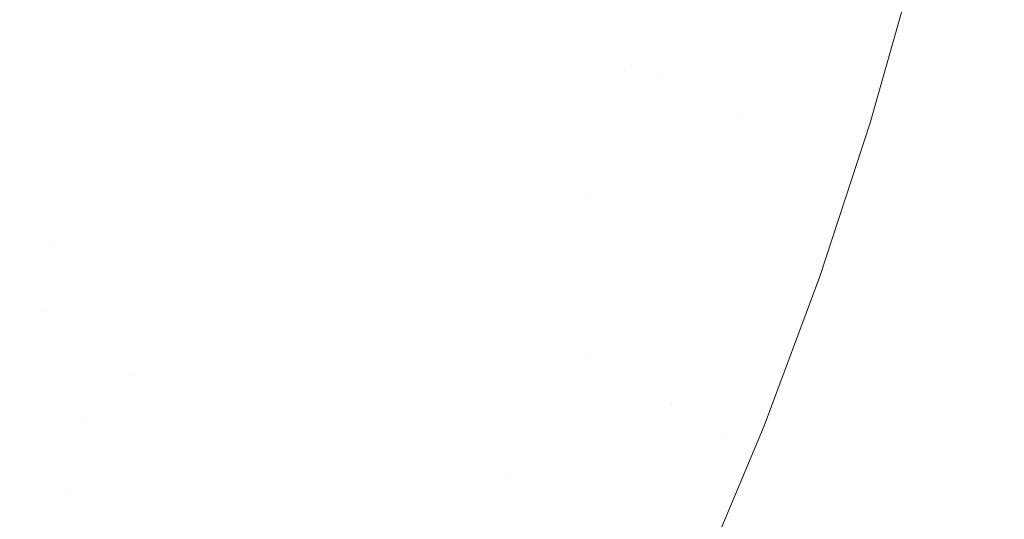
# Model space of a CAD drawing. Header units: centimetres. Extents: x -21.6 to 22.7, y 4.2 to 6.
# Tile 217 of 256: x 7.8314 to 7.9152, y 4.563 to 4.6055. Entities that reach past the tile are written whole.
import ezdxf

# ---------------------------------------------------------------- set-up
doc = ezdxf.new("R2010")
doc.units = ezdxf.units.CM
doc.header["$LTSCALE"] = 2.54
doc.layers.add('Lucido design-1', color=7, linetype='Continuous')

# ---------------------------------------------------------------- blocks, each defined once
blk = doc.blocks.new('Gruppo-3-1')
at = {"color": 7, "linetype": 'Continuous', "lineweight": 9}
blk.add_3dface([(-21.503423, 5.900212, -2276.22217), (-21.503423, 4.300212, -2276.22217), (22.630348, 4.300212, -2276.22217), (22.630348, 5.900212, -2276.22217)], dxfattribs=at)
for points, invisible_edges in [([(22.630348, 5.900212, -2277.02217), (22.630348, 4.300212, -2277.02217), (7.686575, 4.400896, -2277.02217), (7.695257, 4.401786, -2277.02217)], 10), ([(22.630348, 5.900212, -2277.02217), (7.695257, 4.401786, -2277.02217), (7.700788, 4.402588, -2277.02217)], 9), ([(7.700788, 4.402588, -2277.02217), (7.70392, 4.403043, -2277.02217), (22.630348, 5.900212, -2277.02217)], 10), ([(22.630348, 5.900212, -2277.02217), (7.70392, 4.403043, -2277.02217), (7.712563, 4.404668, -2277.02217)], 9), ([(22.630348, 5.900212, -2277.02217), (7.712563, 4.404668, -2277.02217), (7.721183, 4.406664, -2277.02217)], 9), ([(22.630348, 5.900212, -2277.02217), (7.721183, 4.406664, -2277.02217), (7.729779, 4.409037, -2277.02217)], 9), ([(22.630348, 5.900212, -2277.02217), (7.729779, 4.409037, -2277.02217), (7.738348, 4.411789, -2277.02217)], 9), ([(22.630348, 5.900212, -2277.02217), (7.738348, 4.411789, -2277.02217), (7.746887, 4.414929, -2277.02217)], 9), ([(22.630348, 5.900212, -2277.02217), (7.746887, 4.414929, -2277.02217), (7.755389, 4.418463, -2277.02217)], 9), ([(22.630348, 5.900212, -2277.02217), (7.755389, 4.418463, -2277.02217), (7.760056, 4.420633, -2277.02217)], 9), ([(7.760056, 4.420633, -2277.02217), (7.763851, 4.422398, -2277.02217), (22.630348, 5.900212, -2277.02217)], 10), ([(22.630348, 5.900212, -2277.02217), (7.763851, 4.422398, -2277.02217), (7.772266, 4.426742, -2277.02217)], 9), ([(22.630348, 5.900212, -2277.02217), (7.772266, 4.426742, -2277.02217), (7.780626, 4.431505, -2277.02217)], 9), ([(22.630348, 5.900212, -2277.02217), (7.780626, 4.431505, -2277.02217), (7.788922, 4.436696, -2277.02217)], 9), ([(22.630348, 5.900212, -2277.02217), (7.788922, 4.436696, -2277.02217), (7.797144, 4.442325, -2277.02217)], 9), ([(22.630348, 5.900212, -2277.02217), (7.797144, 4.442325, -2277.02217), (7.80528, 4.4484, -2277.02217)], 9), ([(22.630348, 5.900212, -2277.02217), (7.80528, 4.4484, -2277.02217), (7.811701, 4.453619, -2277.02217)], 9), ([(7.811701, 4.453619, -2277.02217), (7.813317, 4.454932, -2277.02217), (22.630348, 5.900212, -2277.02217)], 10), ([(22.630348, 5.900212, -2277.02217), (7.813317, 4.454932, -2277.02217), (7.821238, 4.46193, -2277.02217)], 9), ([(22.630348, 5.900212, -2277.02217), (7.821238, 4.46193, -2277.02217), (7.829029, 4.4694, -2277.02217)], 9), ([(22.630348, 5.900212, -2277.02217), (7.829029, 4.4694, -2277.02217), (7.836668, 4.477352, -2277.02217)], 9), ([(7.836668, 4.477352, -2277.02217), (7.844137, 4.485791, -2277.02217), (22.630348, 5.900212, -2277.02217)], 10), ([(7.844137, 4.485791, -2277.02217), (7.851492, 4.494823, -2277.02217), (22.630348, 5.900212, -2277.02217)], 10), ([(22.630348, 5.900212, -2277.02217), (7.851492, 4.494823, -2277.02217), (7.852842, 4.496628, -2277.02217)], 9), ([(7.852842, 4.496628, -2277.02217), (7.858546, 4.504251, -2277.02217), (22.630348, 5.900212, -2277.02217)], 10), ([(22.630348, 5.900212, -2277.02217), (7.858546, 4.504251, -2277.02217), (7.865358, 4.514173, -2277.02217)], 9), ([(22.630348, 5.900212, -2277.02217), (7.865358, 4.514173, -2277.02217), (7.869171, 4.520244, -2277.02217)], 9), ([(7.869171, 4.520244, -2277.02217), (7.871898, 4.524585, -2277.02217), (22.630348, 5.900212, -2277.02217)], 10), ([(22.630348, 5.900212, -2277.02217), (7.871898, 4.524585, -2277.02217), (7.878138, 4.535481, -2277.02217)], 9), ([(22.630348, 5.900212, -2277.02217), (7.878138, 4.535481, -2277.02217), (7.884048, 4.546849, -2277.02217)], 9), ([(22.630348, 5.900212, -2277.02217), (7.884048, 4.546849, -2277.02217), (7.889597, 4.558677, -2277.02217)], 9), ([(22.630348, 5.900212, -2277.02217), (7.889597, 4.558677, -2277.02217), (7.894756, 4.570944, -2277.02217)], 9), ([(7.894756, 4.570944, -2277.02217), (7.899493, 4.583628, -2277.02217), (22.630348, 5.900212, -2277.02217)], 10), ([(22.630348, 5.900212, -2277.02217), (7.899493, 4.583628, -2277.02217), (7.903779, 4.596702, -2277.02217)], 9), ([(22.630348, 5.900212, -2277.02217), (7.903779, 4.596702, -2277.02217), (7.907585, 4.610131, -2277.02217)], 9), ([(7.884359, 4.613381, -2277.018292), (7.889477, 4.623104, -2277.019093), (7.883454, 4.601599, -2277.019093)], 11), ([(7.883454, 4.601599, -2277.019093), (7.889477, 4.623104, -2277.019093), (7.89187, 4.622265, -2277.019806), (7.885781, 4.600526, -2277.019806)], 15), ([(7.885781, 4.600526, -2277.019806), (7.89187, 4.622265, -2277.019806), (7.894287, 4.621416, -2277.020427), (7.888133, 4.599441, -2277.020427)], 15), ([(7.888133, 4.599441, -2277.020427), (7.894287, 4.621416, -2277.020427), (7.896726, 4.62056, -2277.020957), (7.890505, 4.598346, -2277.020957)], 15), ([(7.890505, 4.598346, -2277.020957), (7.896726, 4.62056, -2277.020957), (7.899182, 4.619698, -2277.021392), (7.892894, 4.597244, -2277.021392)], 15), ([(7.892894, 4.597244, -2277.021392), (7.899182, 4.619698, -2277.021392), (7.901653, 4.618831, -2277.021731)], 11), ([(7.892894, 4.597244, -2277.021392), (7.901653, 4.618831, -2277.021731), (7.886888, 4.57285, -2277.021731)], 11), ([(7.901653, 4.618831, -2277.021731), (7.904135, 4.61796, -2277.021975), (7.889212, 4.571487, -2277.021975), (7.886888, 4.57285, -2277.021731)], 15), ([(7.891543, 4.57012, -2277.022121), (7.889212, 4.571487, -2277.021975), (7.904135, 4.61796, -2277.021975), (7.906625, 4.617087, -2277.022121)], 15), ([(7.891543, 4.57012, -2277.022121), (7.906625, 4.617087, -2277.022121), (7.903779, 4.596702, -2277.02217), (7.899493, 4.583628, -2277.02217)], 11), ([(7.906625, 4.617087, -2277.022121), (7.907585, 4.610131, -2277.02217), (7.903779, 4.596702, -2277.02217)], 9), ([(7.879783, 4.615233, -2277.016431), (7.876646, 4.604741, -2277.016431), (7.874444, 4.605757, -2277.015378), (7.877547, 4.616137, -2277.015378)], 15), ([(7.853159, 4.615579, -2276.999294), (7.854843, 4.614802, -2277.001035), (7.851615, 4.605294, -2277.001035), (7.849961, 4.606158, -2276.999294)], 15), ([(7.882054, 4.614314, -2277.017404), (7.878883, 4.603709, -2277.017404), (7.876646, 4.604741, -2277.016431), (7.879783, 4.615233, -2277.016431)], 15), ([(7.834299, 4.614332, -2276.976126), (7.835314, 4.613802, -2276.978149), (7.83197, 4.605062, -2276.978149), (7.830975, 4.605646, -2276.976126)], 15), ([(7.853322, 4.604403, -2277.00273), (7.851615, 4.605294, -2277.001035), (7.854843, 4.614802, -2277.001035), (7.85658, 4.614, -2277.00273)], 15), ([(7.85658, 4.614, -2277.00273), (7.85837, 4.613174, -2277.004376), (7.855081, 4.603486, -2277.004376), (7.853322, 4.604403, -2277.00273)], 15), ([(7.884359, 4.613381, -2277.018292), (7.881154, 4.602661, -2277.018292), (7.878883, 4.603709, -2277.017404), (7.882054, 4.614314, -2277.017404)], 15), ([(7.833014, 4.60445, -2276.980164), (7.83197, 4.605062, -2276.978149), (7.835314, 4.613802, -2276.978149), (7.836379, 4.613246, -2276.980164)], 15), ([(7.836379, 4.613246, -2276.980164), (7.837497, 4.612663, -2276.98217), (7.834109, 4.603808, -2276.98217), (7.833014, 4.60445, -2276.980164)], 15), ([(7.856891, 4.602541, -2277.005971), (7.855081, 4.603486, -2277.004376), (7.85837, 4.613174, -2277.004376), (7.860212, 4.612324, -2277.005971)], 15), ([(7.883454, 4.601599, -2277.019093), (7.881154, 4.602661, -2277.018292), (7.884359, 4.613381, -2277.018292)], 11), ([(7.835255, 4.603135, -2276.984163), (7.834109, 4.603808, -2276.98217), (7.837497, 4.612663, -2276.98217), (7.838667, 4.612052, -2276.984163)], 15), ([(7.860212, 4.612324, -2277.005971), (7.862105, 4.611451, -2277.007509), (7.85875, 4.60157, -2277.007509), (7.856891, 4.602541, -2277.005971)], 15), ([(7.838667, 4.612052, -2276.984163), (7.83989, 4.611414, -2276.986141), (7.836454, 4.602432, -2276.986141), (7.835255, 4.603135, -2276.984163)], 15), ([(7.837704, 4.601699, -2276.988101), (7.836454, 4.602432, -2276.986141), (7.83989, 4.611414, -2276.986141), (7.841167, 4.610747, -2276.988101)], 15), ([(7.841167, 4.610747, -2276.988101), (7.842497, 4.610053, -2276.990039), (7.839008, 4.600934, -2276.990039), (7.837704, 4.601699, -2276.988101)], 15), ([(7.860659, 4.600574, -2277.008989), (7.85875, 4.60157, -2277.007509), (7.862105, 4.611451, -2277.007509), (7.864047, 4.610555, -2277.008989)], 15), ([(7.840364, 4.600138, -2276.991952), (7.839008, 4.600934, -2276.990039), (7.842497, 4.610053, -2276.990039), (7.843882, 4.60933, -2276.991952)], 15), ([(7.864047, 4.610555, -2277.008989), (7.866037, 4.609636, -2277.010405), (7.862615, 4.599554, -2277.010405), (7.860659, 4.600574, -2277.008989)], 15), ([(7.843882, 4.60933, -2276.991952), (7.84532, 4.60858, -2276.993838), (7.841774, 4.599312, -2276.993838), (7.840364, 4.600138, -2276.991952)], 15), ([(7.862615, 4.599554, -2277.010405), (7.866037, 4.609636, -2277.010405), (7.868074, 4.608696, -2277.011756), (7.864616, 4.598509, -2277.011756)], 15), ([(7.843237, 4.598454, -2276.995693), (7.841774, 4.599312, -2276.993838), (7.84532, 4.60858, -2276.993838), (7.846813, 4.6078, -2276.995693)], 15), ([(7.864616, 4.598509, -2277.011756), (7.868074, 4.608696, -2277.011756), (7.870156, 4.607736, -2277.013037), (7.866661, 4.597442, -2277.013037)], 15), ([(7.846813, 4.6078, -2276.995693), (7.84836, 4.606993, -2276.997512), (7.844753, 4.597565, -2276.997512), (7.843237, 4.598454, -2276.995693)], 15), ([(7.866661, 4.597442, -2277.013037), (7.870156, 4.607736, -2277.013037), (7.872279, 4.606756, -2277.014245), (7.868748, 4.596353, -2277.014245)], 15), ([(7.846321, 4.596645, -2276.999294), (7.844753, 4.597565, -2276.997512), (7.84836, 4.606993, -2276.997512), (7.849961, 4.606158, -2276.999294)], 15), ([(7.868748, 4.596353, -2277.014245), (7.872279, 4.606756, -2277.014245), (7.874444, 4.605757, -2277.015378), (7.870874, 4.595243, -2277.015378)], 15), ([(7.830975, 4.605646, -2276.976126), (7.83197, 4.605062, -2276.978149), (7.828198, 4.596269, -2276.978149), (7.827227, 4.596906, -2276.976126)], 15), ([(7.849961, 4.606158, -2276.999294), (7.851615, 4.605294, -2277.001035), (7.847942, 4.595694, -2277.001035), (7.846321, 4.596645, -2276.999294)], 15), ([(7.870874, 4.595243, -2277.015378), (7.874444, 4.605757, -2277.015378), (7.876646, 4.604741, -2277.016431), (7.873038, 4.594113, -2277.016431)], 15), ([(7.829218, 4.5956, -2276.980164), (7.828198, 4.596269, -2276.978149), (7.83197, 4.605062, -2276.978149), (7.833014, 4.60445, -2276.980164)], 15), ([(7.849614, 4.594713, -2277.00273), (7.847942, 4.595694, -2277.001035), (7.851615, 4.605294, -2277.001035), (7.853322, 4.604403, -2277.00273)], 15), ([(7.833014, 4.60445, -2276.980164), (7.834109, 4.603808, -2276.98217), (7.830288, 4.594898, -2276.98217), (7.829218, 4.5956, -2276.980164)], 15), ([(7.853322, 4.604403, -2277.00273), (7.855081, 4.603486, -2277.004376), (7.851337, 4.593702, -2277.004376), (7.849614, 4.594713, -2277.00273)], 15), ([(7.873038, 4.594113, -2277.016431), (7.876646, 4.604741, -2277.016431), (7.878883, 4.603709, -2277.017404), (7.875237, 4.592966, -2277.017404)], 15), ([(7.831407, 4.594163, -2276.984163), (7.830288, 4.594898, -2276.98217), (7.834109, 4.603808, -2276.98217), (7.835255, 4.603135, -2276.984163)], 15), ([(7.835255, 4.603135, -2276.984163), (7.836454, 4.602432, -2276.986141), (7.832578, 4.593396, -2276.986141), (7.831407, 4.594163, -2276.984163)], 15), ([(7.853111, 4.592662, -2277.005971), (7.851337, 4.593702, -2277.004376), (7.855081, 4.603486, -2277.004376), (7.856891, 4.602541, -2277.005971)], 15), ([(7.875237, 4.592966, -2277.017404), (7.878883, 4.603709, -2277.017404), (7.881154, 4.602661, -2277.018292), (7.877468, 4.591802, -2277.018292)], 15), ([(7.8338, 4.592594, -2276.988101), (7.832578, 4.593396, -2276.986141), (7.836454, 4.602432, -2276.986141), (7.837704, 4.601699, -2276.988101)], 15), ([(7.856891, 4.602541, -2277.005971), (7.85875, 4.60157, -2277.007509), (7.854933, 4.591593, -2277.007509), (7.853111, 4.592662, -2277.005971)], 15), ([(7.877468, 4.591802, -2277.018292), (7.881154, 4.602661, -2277.018292), (7.883454, 4.601599, -2277.019093), (7.879728, 4.590622, -2277.019093)], 15), ([(7.837704, 4.601699, -2276.988101), (7.839008, 4.600934, -2276.990039), (7.835073, 4.591759, -2276.990039), (7.8338, 4.592594, -2276.988101)], 15), ([(7.856803, 4.590497, -2277.008989), (7.854933, 4.591593, -2277.007509), (7.85875, 4.60157, -2277.007509), (7.860659, 4.600574, -2277.008989)], 15), ([(7.879728, 4.590622, -2277.019093), (7.883454, 4.601599, -2277.019093), (7.885781, 4.600526, -2277.019806)], 11), ([(7.836398, 4.59089, -2276.991952), (7.835073, 4.591759, -2276.990039), (7.839008, 4.600934, -2276.990039), (7.840364, 4.600138, -2276.991952)], 15), ([(7.860659, 4.600574, -2277.008989), (7.862615, 4.599554, -2277.010405), (7.858719, 4.589373, -2277.010405), (7.856803, 4.590497, -2277.008989)], 15), ([(7.840364, 4.600138, -2276.991952), (7.841774, 4.599312, -2276.993838), (7.837775, 4.589987, -2276.993838), (7.836398, 4.59089, -2276.991952)], 15), ([(7.879728, 4.590622, -2277.019093), (7.885781, 4.600526, -2277.019806), (7.877727, 4.578224, -2277.019806)], 11), ([(7.888133, 4.599441, -2277.020427), (7.879991, 4.576896, -2277.020427), (7.877727, 4.578224, -2277.019806), (7.885781, 4.600526, -2277.019806)], 15), ([(7.839203, 4.589049, -2276.995693), (7.837775, 4.589987, -2276.993838), (7.841774, 4.599312, -2276.993838), (7.843237, 4.598454, -2276.995693)], 15), ([(7.864616, 4.598509, -2277.011756), (7.86068, 4.588222, -2277.011756), (7.858719, 4.589373, -2277.010405), (7.862615, 4.599554, -2277.010405)], 15), ([(7.890505, 4.598346, -2277.020957), (7.882274, 4.575557, -2277.020957), (7.879991, 4.576896, -2277.020427), (7.888133, 4.599441, -2277.020427)], 15), ([(7.843237, 4.598454, -2276.995693), (7.844753, 4.597565, -2276.997512), (7.840684, 4.588078, -2276.997512), (7.839203, 4.589049, -2276.995693)], 15), ([(7.866661, 4.597442, -2277.013037), (7.862684, 4.587047, -2277.013037), (7.86068, 4.588222, -2277.011756), (7.864616, 4.598509, -2277.011756)], 15), ([(7.892894, 4.597244, -2277.021392), (7.884574, 4.574208, -2277.021392), (7.882274, 4.575557, -2277.020957), (7.890505, 4.598346, -2277.020957)], 15), ([(7.842216, 4.587073, -2276.999294), (7.840684, 4.588078, -2276.997512), (7.844753, 4.597565, -2276.997512), (7.846321, 4.596645, -2276.999294)], 15), ([(7.868748, 4.596353, -2277.014245), (7.864728, 4.585848, -2277.014245), (7.862684, 4.587047, -2277.013037), (7.866661, 4.597442, -2277.013037)], 15), ([(7.886888, 4.57285, -2277.021731), (7.884574, 4.574208, -2277.021392), (7.892894, 4.597244, -2277.021392)], 11), ([(7.846321, 4.596645, -2276.999294), (7.847942, 4.595694, -2277.001035), (7.843799, 4.586035, -2277.001035), (7.842216, 4.587073, -2276.999294)], 15), ([(7.845432, 4.584963, -2277.00273), (7.843799, 4.586035, -2277.001035), (7.847942, 4.595694, -2277.001035), (7.849614, 4.594713, -2277.00273)], 15), ([(7.870874, 4.595243, -2277.015378), (7.866812, 4.584626, -2277.015378), (7.864728, 4.585848, -2277.014245), (7.868748, 4.596353, -2277.014245)], 15), ([(7.828208, 4.590433, -2276.98217), (7.830288, 4.594898, -2276.98217), (7.831407, 4.594163, -2276.984163), (7.829313, 4.589668, -2276.984163)], 15), ([(7.849614, 4.594713, -2277.00273), (7.851337, 4.593702, -2277.004376), (7.847116, 4.583859, -2277.004376), (7.845432, 4.584963, -2277.00273)], 15), ([(7.873038, 4.594113, -2277.016431), (7.868932, 4.583382, -2277.016431), (7.866812, 4.584626, -2277.015378), (7.870874, 4.595243, -2277.015378)], 15), ([(7.829313, 4.589668, -2276.984163), (7.831407, 4.594163, -2276.984163), (7.832578, 4.593396, -2276.986141), (7.830469, 4.588867, -2276.986141)], 15), ([(7.875237, 4.592966, -2277.017404), (7.871086, 4.582119, -2277.017404), (7.868932, 4.583382, -2277.016431), (7.873038, 4.594113, -2277.016431)], 15), ([(7.830469, 4.588867, -2276.986141), (7.832578, 4.593396, -2276.986141), (7.8338, 4.592594, -2276.988101), (7.831675, 4.588032, -2276.988101)], 15), ([(7.848848, 4.582723, -2277.005971), (7.847116, 4.583859, -2277.004376), (7.851337, 4.593702, -2277.004376), (7.853111, 4.592662, -2277.005971)], 15), ([(7.831675, 4.588032, -2276.988101), (7.8338, 4.592594, -2276.988101), (7.835073, 4.591759, -2276.990039), (7.832931, 4.587161, -2276.990039)], 15), ([(7.853111, 4.592662, -2277.005971), (7.854933, 4.591593, -2277.007509), (7.850628, 4.581555, -2277.007509), (7.848848, 4.582723, -2277.005971)], 15), ([(7.877468, 4.591802, -2277.018292), (7.873272, 4.580837, -2277.018292), (7.871086, 4.582119, -2277.017404), (7.875237, 4.592966, -2277.017404)], 15), ([(7.832931, 4.587161, -2276.990039), (7.835073, 4.591759, -2276.990039), (7.836398, 4.59089, -2276.991952), (7.834239, 4.586255, -2276.991952)], 15), ([(7.852454, 4.580357, -2277.008989), (7.850628, 4.581555, -2277.007509), (7.854933, 4.591593, -2277.007509), (7.856803, 4.590497, -2277.008989)], 15), ([(7.879728, 4.590622, -2277.019093), (7.875487, 4.579538, -2277.019093), (7.873272, 4.580837, -2277.018292), (7.877468, 4.591802, -2277.018292)], 15), ([(7.834239, 4.586255, -2276.991952), (7.836398, 4.59089, -2276.991952), (7.837775, 4.589987, -2276.993838)], 11), ([(7.877727, 4.578224, -2277.019806), (7.875487, 4.579538, -2277.019093), (7.879728, 4.590622, -2277.019093)], 11), ([(7.834239, 4.586255, -2276.991952), (7.837775, 4.589987, -2276.993838), (7.8333, 4.580641, -2276.993838)], 11), ([(7.834691, 4.579624, -2276.995693), (7.8333, 4.580641, -2276.993838), (7.837775, 4.589987, -2276.993838), (7.839203, 4.589049, -2276.995693)], 15), ([(7.856803, 4.590497, -2277.008989), (7.858719, 4.589373, -2277.010405), (7.854326, 4.579129, -2277.010405), (7.852454, 4.580357, -2277.008989)], 15), ([(7.831675, 4.588032, -2276.988101), (7.829431, 4.58347, -2276.988101), (7.828242, 4.584339, -2276.986141), (7.830469, 4.588867, -2276.986141)], 15), ([(7.839203, 4.589049, -2276.995693), (7.840684, 4.588078, -2276.997512), (7.836132, 4.578571, -2276.997512), (7.834691, 4.579624, -2276.995693)], 15), ([(7.856241, 4.577873, -2277.011756), (7.854326, 4.579129, -2277.010405), (7.858719, 4.589373, -2277.010405), (7.86068, 4.588222, -2277.011756)], 15), ([(7.832931, 4.587161, -2276.990039), (7.83067, 4.582564, -2276.990039), (7.829431, 4.58347, -2276.988101), (7.831675, 4.588032, -2276.988101)], 15), ([(7.837623, 4.57748, -2276.999294), (7.836132, 4.578571, -2276.997512), (7.840684, 4.588078, -2276.997512), (7.842216, 4.587073, -2276.999294)], 15), ([(7.86068, 4.588222, -2277.011756), (7.862684, 4.587047, -2277.013037), (7.858198, 4.576589, -2277.013037), (7.856241, 4.577873, -2277.011756)], 15), ([(7.834239, 4.586255, -2276.991952), (7.83196, 4.581621, -2276.991952), (7.83067, 4.582564, -2276.990039), (7.832931, 4.587161, -2276.990039)], 15), ([(7.842216, 4.587073, -2276.999294), (7.843799, 4.586035, -2277.001035), (7.839164, 4.576354, -2277.001035), (7.837623, 4.57748, -2276.999294)], 15), ([(7.858198, 4.576589, -2277.013037), (7.862684, 4.587047, -2277.013037), (7.864728, 4.585848, -2277.014245), (7.860195, 4.575279, -2277.014245)], 15), ([(7.8333, 4.580641, -2276.993838), (7.83196, 4.581621, -2276.991952), (7.834239, 4.586255, -2276.991952)], 11), ([(7.840754, 4.575191, -2277.00273), (7.839164, 4.576354, -2277.001035), (7.843799, 4.586035, -2277.001035), (7.845432, 4.584963, -2277.00273)], 15), ([(7.860195, 4.575279, -2277.014245), (7.864728, 4.585848, -2277.014245), (7.866812, 4.584626, -2277.015378), (7.86223, 4.573943, -2277.015378)], 15), ([(7.845432, 4.584963, -2277.00273), (7.847116, 4.583859, -2277.004376), (7.842393, 4.573994, -2277.004376), (7.840754, 4.575191, -2277.00273)], 15), ([(7.844079, 4.572761, -2277.005971), (7.842393, 4.573994, -2277.004376), (7.847116, 4.583859, -2277.004376), (7.848848, 4.582723, -2277.005971)], 15), ([(7.86223, 4.573943, -2277.015378), (7.866812, 4.584626, -2277.015378), (7.868932, 4.583382, -2277.016431), (7.864301, 4.572585, -2277.016431)], 15), ([(7.864301, 4.572585, -2277.016431), (7.868932, 4.583382, -2277.016431), (7.871086, 4.582119, -2277.017404), (7.866405, 4.571205, -2277.017404)], 15), ([(7.899493, 4.583628, -2277.02217), (7.894756, 4.570944, -2277.02217), (7.891543, 4.57012, -2277.022121)], 10), ([(7.828288, 4.577971, -2276.990039), (7.83067, 4.582564, -2276.990039), (7.83196, 4.581621, -2276.991952), (7.829559, 4.576991, -2276.991952)], 15), ([(7.848848, 4.582723, -2277.005971), (7.850628, 4.581555, -2277.007509), (7.845811, 4.571494, -2277.007509), (7.844079, 4.572761, -2277.005971)], 15), ([(7.829559, 4.576991, -2276.991952), (7.83196, 4.581621, -2276.991952), (7.8333, 4.580641, -2276.993838), (7.830879, 4.575973, -2276.993838)], 15), ([(7.847589, 4.570195, -2277.008989), (7.845811, 4.571494, -2277.007509), (7.850628, 4.581555, -2277.007509), (7.852454, 4.580357, -2277.008989)], 15), ([(7.866405, 4.571205, -2277.017404), (7.871086, 4.582119, -2277.017404), (7.873272, 4.580837, -2277.018292), (7.86854, 4.569804, -2277.018292)], 15), ([(7.830879, 4.575973, -2276.993838), (7.8333, 4.580641, -2276.993838), (7.834691, 4.579624, -2276.995693), (7.832249, 4.574917, -2276.995693)], 15), ([(7.86854, 4.569804, -2277.018292), (7.873272, 4.580837, -2277.018292), (7.875487, 4.579538, -2277.019093), (7.870703, 4.568385, -2277.019093)], 15), ([(7.832249, 4.574917, -2276.995693), (7.834691, 4.579624, -2276.995693), (7.836132, 4.578571, -2276.997512), (7.833669, 4.573822, -2276.997512)], 15), ([(7.852454, 4.580357, -2277.008989), (7.854326, 4.579129, -2277.010405), (7.849411, 4.568863, -2277.010405), (7.847589, 4.570195, -2277.008989)], 15), ([(7.851275, 4.5675, -2277.011756), (7.849411, 4.568863, -2277.010405), (7.854326, 4.579129, -2277.010405), (7.856241, 4.577873, -2277.011756)], 15), ([(7.870703, 4.568385, -2277.019093), (7.875487, 4.579538, -2277.019093), (7.877727, 4.578224, -2277.019806), (7.872892, 4.56695, -2277.019806)], 15), ([(7.833669, 4.573822, -2276.997512), (7.836132, 4.578571, -2276.997512), (7.837623, 4.57748, -2276.999294), (7.835138, 4.572689, -2276.999294)], 15), ([(7.872892, 4.56695, -2277.019806), (7.877727, 4.578224, -2277.019806), (7.879991, 4.576896, -2277.020427)], 11), ([(7.835138, 4.572689, -2276.999294), (7.837623, 4.57748, -2276.999294), (7.839164, 4.576354, -2277.001035), (7.836656, 4.571519, -2277.001035)], 15), ([(7.856241, 4.577873, -2277.011756), (7.858198, 4.576589, -2277.013037), (7.85318, 4.566107, -2277.013037), (7.851275, 4.5675, -2277.011756)], 15), ([(7.836656, 4.571519, -2277.001035), (7.839164, 4.576354, -2277.001035), (7.840754, 4.575191, -2277.00273)], 11), ([(7.860195, 4.575279, -2277.014245), (7.855124, 4.564686, -2277.014245), (7.85318, 4.566107, -2277.013037), (7.858198, 4.576589, -2277.013037)], 15), ([(7.872892, 4.56695, -2277.019806), (7.879991, 4.576896, -2277.020427), (7.869634, 4.554077, -2277.020427)], 11), ([(7.871805, 4.55249, -2277.020957), (7.869634, 4.554077, -2277.020427), (7.879991, 4.576896, -2277.020427), (7.882274, 4.575557, -2277.020957)], 15), ([(7.832249, 4.574917, -2276.995693), (7.82968, 4.57022, -2276.995693), (7.828332, 4.571316, -2276.993838), (7.830879, 4.575973, -2276.993838)], 15), ([(7.882274, 4.575557, -2277.020957), (7.884574, 4.574208, -2277.021392), (7.873992, 4.550891, -2277.021392), (7.871805, 4.55249, -2277.020957)], 15), ([(7.833669, 4.573822, -2276.997512), (7.831077, 4.569084, -2276.997512), (7.82968, 4.57022, -2276.995693), (7.832249, 4.574917, -2276.995693)], 15), ([(7.836656, 4.571519, -2277.001035), (7.840754, 4.575191, -2277.00273), (7.835559, 4.565441, -2277.00273)], 11), ([(7.840754, 4.575191, -2277.00273), (7.842393, 4.573994, -2277.004376), (7.837148, 4.56415, -2277.004376), (7.835559, 4.565441, -2277.00273)], 15), ([(7.86223, 4.573943, -2277.015378), (7.857105, 4.563238, -2277.015378), (7.855124, 4.564686, -2277.014245), (7.860195, 4.575279, -2277.014245)], 15), ([(7.835138, 4.572689, -2276.999294), (7.832523, 4.567909, -2276.999294), (7.831077, 4.569084, -2276.997512), (7.833669, 4.573822, -2276.997512)], 15), ([(7.838782, 4.562821, -2277.005971), (7.837148, 4.56415, -2277.004376), (7.842393, 4.573994, -2277.004376), (7.844079, 4.572761, -2277.005971)], 15), ([(7.864301, 4.572585, -2277.016431), (7.859121, 4.561764, -2277.016431), (7.857105, 4.563238, -2277.015378), (7.86223, 4.573943, -2277.015378)], 15), ([(7.873992, 4.550891, -2277.021392), (7.884574, 4.574208, -2277.021392), (7.886888, 4.57285, -2277.021731), (7.876192, 4.549283, -2277.021731)], 15), ([(7.836656, 4.571519, -2277.001035), (7.834017, 4.566694, -2277.001035), (7.832523, 4.567909, -2276.999294), (7.835138, 4.572689, -2276.999294)], 15), ([(7.844079, 4.572761, -2277.005971), (7.845811, 4.571494, -2277.007509), (7.840462, 4.561456, -2277.007509), (7.838782, 4.562821, -2277.005971)], 15), ([(7.866405, 4.571205, -2277.017404), (7.861169, 4.560267, -2277.017404), (7.859121, 4.561764, -2277.016431), (7.864301, 4.572585, -2277.016431)], 15), ([(7.876192, 4.549283, -2277.021731), (7.886888, 4.57285, -2277.021731), (7.889212, 4.571487, -2277.021975)], 11), ([(7.835559, 4.565441, -2277.00273), (7.834017, 4.566694, -2277.001035), (7.836656, 4.571519, -2277.001035)], 11), ([(7.842186, 4.560055, -2277.008989), (7.840462, 4.561456, -2277.007509), (7.845811, 4.571494, -2277.007509), (7.847589, 4.570195, -2277.008989)], 15), ([(7.876192, 4.549283, -2277.021731), (7.889212, 4.571487, -2277.021975), (7.865071, 4.523958, -2277.021975)], 11), ([(7.867145, 4.522087, -2277.022121), (7.865071, 4.523958, -2277.021975), (7.889212, 4.571487, -2277.021975), (7.891543, 4.57012, -2277.022121)], 15), ([(7.86854, 4.569804, -2277.018292), (7.863247, 4.558747, -2277.018292), (7.861169, 4.560267, -2277.017404), (7.866405, 4.571205, -2277.017404)], 15), ([(7.891543, 4.57012, -2277.022121), (7.894756, 4.570944, -2277.02217), (7.889597, 4.558677, -2277.02217)], 9), ([(7.847589, 4.570195, -2277.008989), (7.849411, 4.568863, -2277.010405), (7.843953, 4.558619, -2277.010405), (7.842186, 4.560055, -2277.008989)], 15), ([(7.870703, 4.568385, -2277.019093), (7.865352, 4.557208, -2277.019093), (7.863247, 4.558747, -2277.018292), (7.86854, 4.569804, -2277.018292)], 15), ([(7.867145, 4.522087, -2277.022121), (7.891543, 4.57012, -2277.022121), (7.884048, 4.546849, -2277.02217), (7.878138, 4.535481, -2277.02217)], 11), ([(7.891543, 4.57012, -2277.022121), (7.889597, 4.558677, -2277.02217), (7.884048, 4.546849, -2277.02217)], 9), ([(7.828356, 4.564363, -2276.997512), (7.831077, 4.569084, -2276.997512), (7.832523, 4.567909, -2276.999294), (7.829777, 4.563145, -2276.999294)], 15), ([(7.84576, 4.55715, -2277.011756), (7.843953, 4.558619, -2277.010405), (7.849411, 4.568863, -2277.010405), (7.851275, 4.5675, -2277.011756)], 15), ([(7.829777, 4.563145, -2276.999294), (7.832523, 4.567909, -2276.999294), (7.834017, 4.566694, -2277.001035), (7.831246, 4.561887, -2277.001035)], 15), ([(7.872892, 4.56695, -2277.019806), (7.867482, 4.555651, -2277.019806), (7.865352, 4.557208, -2277.019093), (7.870703, 4.568385, -2277.019093)], 15), ([(7.851275, 4.5675, -2277.011756), (7.85318, 4.566107, -2277.013037), (7.847607, 4.555648, -2277.013037), (7.84576, 4.55715, -2277.011756)], 15), ([(7.831246, 4.561887, -2277.001035), (7.834017, 4.566694, -2277.001035), (7.835559, 4.565441, -2277.00273), (7.832762, 4.560589, -2277.00273)], 15), ([(7.869634, 4.554077, -2277.020427), (7.867482, 4.555651, -2277.019806), (7.872892, 4.56695, -2277.019806)], 11), ([(7.832762, 4.560589, -2277.00273), (7.835559, 4.565441, -2277.00273), (7.837148, 4.56415, -2277.004376), (7.834324, 4.559251, -2277.004376)], 15), ([(7.847607, 4.555648, -2277.013037), (7.85318, 4.566107, -2277.013037), (7.855124, 4.564686, -2277.014245), (7.849492, 4.554116, -2277.014245)], 15), ([(7.849492, 4.554116, -2277.014245), (7.855124, 4.564686, -2277.014245), (7.857105, 4.563238, -2277.015378), (7.851413, 4.552555, -2277.015378)], 15), ([(7.834324, 4.559251, -2277.004376), (7.837148, 4.56415, -2277.004376), (7.838782, 4.562821, -2277.005971), (7.835931, 4.557874, -2277.005971)], 15), ([(7.851413, 4.552555, -2277.015378), (7.857105, 4.563238, -2277.015378), (7.859121, 4.561764, -2277.016431), (7.853367, 4.550967, -2277.016431)], 15)]:
    blk.add_3dface(points, dxfattribs=dict(at, invisible_edges=invisible_edges))
blk = doc.blocks.new('Gruppo-4-1')
at = {"color": 7}
blk.add_blockref('Gruppo-3-1', (0, 0), dxfattribs=at)

msp = doc.modelspace()

# ---------------------------------------------------------------- block references
at = {"layer": 'Lucido design-1', "color": 7}
msp.add_blockref('Gruppo-4-1', (0, 0), dxfattribs=at)

doc.saveas('drawing.dxf')
